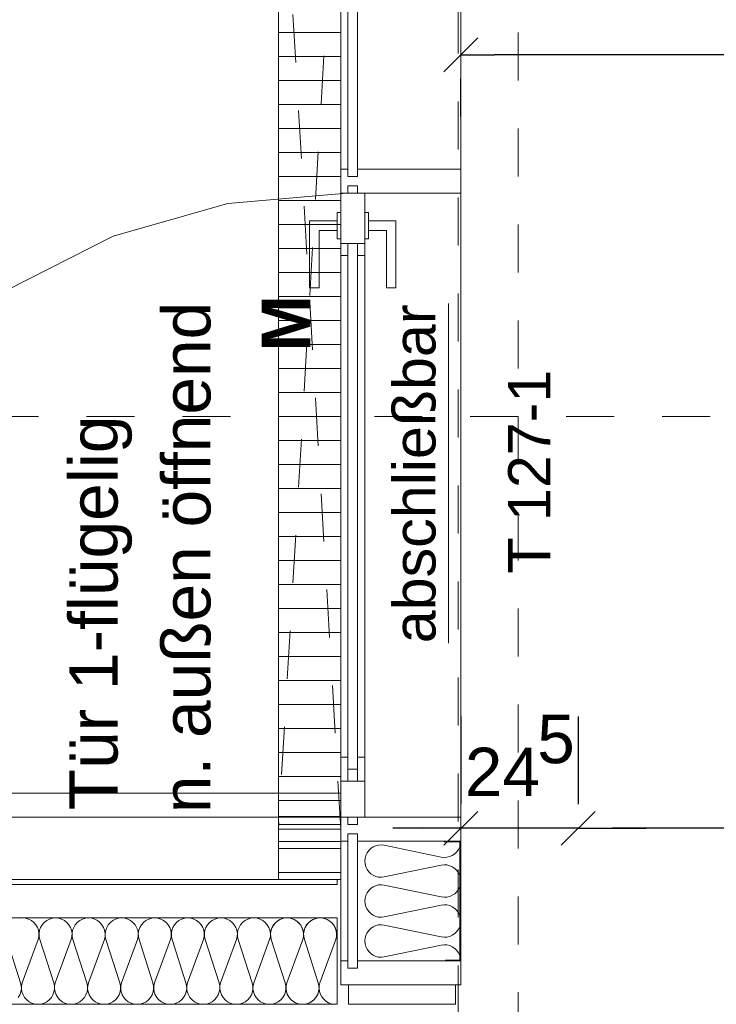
# Model space of a CAD drawing. Header units: metres. Extents: x -45.2 to 14.3, y -31.8 to 10.2.
# Tile 17 of 152: x -37.5 to -36, y -16.1 to -14. Entities that reach past the tile are written whole.
import ezdxf

# ---------------------------------------------------------------- set-up
doc = ezdxf.new("R2010")
doc.units = ezdxf.units.M
doc.header["$LTSCALE"] = 0.05
for name, pattern in [('1600.2032', [1.6, 0.8, -0.8]), ('ISO-07 Punktiert', [0.889, 0.127, -0.762]), ('Raster 01', [2, 1, -1]), ('VW-01 Strichlinie kurz', [2, 1, -1])]:
    doc.linetypes.add(name, pattern=pattern)
doc.layers.get('0').update_dxf_attribs({"lineweight": 25})
for name, color, linetype, lineweight in [('013_Beton und Stahlbetonarbeiten-000 Unterzüge', 7, 'ISO-07 Punktiert', 13), ('030_Sonnenschutzarbeiten-Kasten+Behang', 7, 'Continuous', 5), ('030_Sonnenschutzarbeiten-Motor', 7, 'Continuous', 5), ('031_Metallbauarbeiten-340 Innentüren _ Elemente', 7, 'Continuous', 9), ('AV1-Einrichtung Bemaßung', 7, 'Continuous', 9)]:
    doc.layers.add(name, color=color, linetype=linetype, lineweight=lineweight)
for name, color, linetype, lineweight, true_color in [('014_Fassadenarbeiten-330 mineralische Dämmung', 7, 'Continuous', 9, 0x666666), ('021_DA-Brüstungsrinne', 7, 'Continuous', 9, 0xaaaaaa), ('030_Sonnenschutzarbeiten-Grundriss', 7, 'Continuous', 13, 0x555555), ('032_Metallarbeiten-abschließbar', 7, 'Continuous', 13, 0x444444), ('032_Metallarbeiten-Fenster', 7, 'Continuous', 13, 0x444444), ('032_Metallarbeiten-PR_Fassade', 7, 'Continuous', 13, 0x444444), ('AV1-Raster', 7, 'Raster 01', 9, 0xa6a6a6)]:
    doc.layers.add(name, color=color, linetype=linetype, lineweight=lineweight, true_color=true_color)
doc.styles.add('Arial', font='arial.ttf')
doc.styles.add('Arial (bold)', font='arialbd.ttf')

msp = doc.modelspace()

# ---------------------------------------------------------------- linework, layer by layer
at = {"color": 0, "linetype": 'Continuous', "lineweight": 15}
for p, q in [((-36.6054, -14.132), (-36.5346, -14.0613)), ((-36.5346, -15.6729), (-36.6054, -15.7436)), ((-36.3604, -15.7436), (-36.2896, -15.6729)), ((-36.3604, -15.7436), (-36.2896, -15.6729))]:
    msp.add_line(p, q, dxfattribs=at)
at = {"color": 0, "linetype": 'ByBlock', "lineweight": -2}
for p, q in [((-36.57, -14.0966), (-36.4993, -14.0966)), ((-36.57, -15.7082), (-36.6407, -15.7082)), ((-36.325, -15.7082), (-36.2543, -15.7082)), ((-36.325, -15.7082), (-36.2543, -15.7082))]:
    msp.add_line(p, q, dxfattribs=at)
at = {"layer": '013_Beton und Stahlbetonarbeiten-000 Unterzüge', "linetype": 'VW-01 Strichlinie kurz'}
msp.add_line((-36.575, -16.0943), (-36.575, -5.525), dxfattribs=at)
at = {"layer": '014_Fassadenarbeiten-330 mineralische Dämmung'}
for points in [[(-36.57, -15.9846), (-36.5705, -15.9786), (-36.5721, -15.9728), (-36.5747, -15.9674), (-36.5782, -15.9625), (-36.5825, -15.9584), (-36.5875, -15.955), (-36.5929, -15.9526), (-36.5988, -15.9511), (-36.6048, -15.9508), (-36.6107, -15.9515), (-36.7293, -15.9761), (-36.7293, -15.9761), (-36.7352, -15.9768), (-36.7412, -15.9765), (-36.7471, -15.975), (-36.7525, -15.9726), (-36.7575, -15.9693), (-36.7618, -15.9651), (-36.7653, -15.9602), (-36.7679, -15.9548), (-36.7695, -15.949), (-36.77, -15.943), (-36.77, -15.943), (-36.7695, -15.937), (-36.7679, -15.9312), (-36.7653, -15.9258), (-36.7618, -15.9209), (-36.7575, -15.9168), (-36.7525, -15.9134), (-36.7471, -15.911), (-36.7412, -15.9095), (-36.7352, -15.9092), (-36.7293, -15.9099), (-36.6107, -15.9345), (-36.6107, -15.9345), (-36.6048, -15.9352), (-36.5988, -15.9349), (-36.5929, -15.9334), (-36.5875, -15.931), (-36.5825, -15.9277), (-36.5782, -15.9235), (-36.5747, -15.9186), (-36.5721, -15.9132), (-36.5705, -15.9074), (-36.57, -15.9014), (-36.57, -15.9014), (-36.5705, -15.8954), (-36.5721, -15.8896), (-36.5747, -15.8842), (-36.5782, -15.8793), (-36.5825, -15.8752), (-36.5875, -15.8718), (-36.5929, -15.8694), (-36.5988, -15.8679), (-36.6048, -15.8676), (-36.6107, -15.8683), (-36.7293, -15.8929), (-36.7293, -15.8929), (-36.7352, -15.8936), (-36.7412, -15.8933), (-36.7471, -15.8918), (-36.7525, -15.8894), (-36.7575, -15.8861), (-36.7618, -15.8819), (-36.7653, -15.877), (-36.7679, -15.8716), (-36.7695, -15.8658), (-36.77, -15.8598), (-36.77, -15.8598), (-36.7695, -15.8538), (-36.7679, -15.848), (-36.7653, -15.8426), (-36.7618, -15.8377), (-36.7575, -15.8336), (-36.7525, -15.8302), (-36.7471, -15.8278), (-36.7412, -15.8263), (-36.7352, -15.826), (-36.7293, -15.8267), (-36.6107, -15.8513), (-36.6107, -15.8513), (-36.6048, -15.852), (-36.5988, -15.8517), (-36.5929, -15.8502), (-36.5875, -15.8478), (-36.5825, -15.8445), (-36.5782, -15.8403), (-36.5747, -15.8354), (-36.5721, -15.83), (-36.5705, -15.8242), (-36.57, -15.8182), (-36.57, -15.8182), (-36.5705, -15.8122), (-36.5721, -15.8064), (-36.5747, -15.801), (-36.5782, -15.7961), (-36.5825, -15.7919), (-36.5875, -15.7886), (-36.5929, -15.7862), (-36.5988, -15.7847), (-36.6048, -15.7844), (-36.6107, -15.7851), (-36.7293, -15.8097), (-36.7293, -15.8097), (-36.7352, -15.8104), (-36.7412, -15.8101), (-36.7471, -15.8086), (-36.7525, -15.8062), (-36.7575, -15.8029), (-36.7618, -15.7987), (-36.7653, -15.7938), (-36.7679, -15.7884), (-36.7695, -15.7826), (-36.77, -15.7766), (-36.77, -15.7766), (-36.7695, -15.7706), (-36.7679, -15.7648), (-36.7653, -15.7594), (-36.7618, -15.7545), (-36.7575, -15.7503), (-36.7525, -15.747), (-36.7471, -15.7446), (-36.7412, -15.7431), (-36.7352, -15.7428), (-36.7293, -15.7435), (-36.6107, -15.7681), (-36.6107, -15.7681), (-36.6048, -15.7688), (-36.5988, -15.7685), (-36.5929, -15.767), (-36.5875, -15.7646), (-36.5825, -15.7613), (-36.5782, -15.7571), (-36.5747, -15.7522), (-36.5721, -15.7468), (-36.5705, -15.741), (-36.57, -15.735)], [(-36.8304, -15.94), (-36.829, -15.9337), (-36.8288, -15.9272), (-36.8298, -15.9208), (-36.832, -15.9147), (-36.8353, -15.9092), (-36.8396, -15.9043), (-36.8447, -15.9003), (-36.8505, -15.8974), (-36.8567, -15.8956), (-36.8632, -15.895), (-36.8696, -15.8956), (-36.8758, -15.8974), (-36.8816, -15.9003), (-36.8867, -15.9043), (-36.891, -15.9092), (-36.8943, -15.9147), (-36.8965, -15.9208), (-36.8975, -15.9272), (-36.8973, -15.9337), (-36.8959, -15.94), (-36.867, -16.03), (-36.867, -16.03), (-36.8656, -16.0363), (-36.8654, -16.0428), (-36.8665, -16.0492), (-36.8687, -16.0553), (-36.872, -16.0608), (-36.8762, -16.0657), (-36.8814, -16.0697), (-36.8871, -16.0726), (-36.8934, -16.0744), (-36.8998, -16.075), (-36.9062, -16.0744), (-36.9125, -16.0726), (-36.9182, -16.0697), (-36.9234, -16.0657), (-36.9276, -16.0608), (-36.9309, -16.0553), (-36.9332, -16.0492), (-36.9342, -16.0428), (-36.934, -16.0363), (-36.9326, -16.03), (-36.8993, -15.94), (-36.8993, -15.94), (-36.8979, -15.9337), (-36.8977, -15.9272), (-36.8988, -15.9208), (-36.901, -15.9147), (-36.9043, -15.9092), (-36.9085, -15.9043), (-36.9137, -15.9003), (-36.9194, -15.8974), (-36.9257, -15.8956), (-36.9321, -15.895), (-36.9385, -15.8956), (-36.9448, -15.8974), (-36.9505, -15.9003), (-36.9557, -15.9043), (-36.9599, -15.9092), (-36.9632, -15.9147), (-36.9654, -15.9208), (-36.9665, -15.9272), (-36.9663, -15.9337), (-36.9649, -15.94), (-36.936, -16.03), (-36.936, -16.03), (-36.9346, -16.0363), (-36.9344, -16.0428), (-36.9354, -16.0492), (-36.9376, -16.0553), (-36.9409, -16.0608), (-36.9452, -16.0657), (-36.9503, -16.0697), (-36.9561, -16.0726), (-36.9623, -16.0744), (-36.9687, -16.075), (-36.9752, -16.0744), (-36.9814, -16.0726), (-36.9872, -16.0697), (-36.9923, -16.0657), (-36.9966, -16.0608), (-36.9999, -16.0553), (-37.0021, -16.0492), (-37.0031, -16.0428), (-37.0029, -16.0363), (-37.0015, -16.03), (-36.9683, -15.94), (-36.9683, -15.94), (-36.9669, -15.9337), (-36.9667, -15.9272), (-36.9677, -15.9208), (-36.9699, -15.9147), (-36.9732, -15.9092), (-36.9775, -15.9043), (-36.9826, -15.9003), (-36.9884, -15.8974), (-36.9946, -15.8956), (-37.001, -15.895), (-37.0075, -15.8956), (-37.0137, -15.8974), (-37.0195, -15.9003), (-37.0246, -15.9043), (-37.0289, -15.9092), (-37.0322, -15.9147), (-37.0344, -15.9208), (-37.0354, -15.9272), (-37.0352, -15.9337), (-37.0338, -15.94), (-37.0049, -16.03), (-37.0049, -16.03), (-37.0035, -16.0363), (-37.0033, -16.0428), (-37.0043, -16.0492), (-37.0065, -16.0553), (-37.0098, -16.0608), (-37.0141, -16.0657), (-37.0193, -16.0697), (-37.025, -16.0726), (-37.0312, -16.0744), (-37.0377, -16.075), (-37.0441, -16.0744), (-37.0504, -16.0726), (-37.0561, -16.0697), (-37.0612, -16.0657), (-37.0655, -16.0608), (-37.0688, -16.0553), (-37.071, -16.0492), (-37.0721, -16.0428), (-37.0719, -16.0363), (-37.0705, -16.03), (-37.0372, -15.94), (-37.0372, -15.94), (-37.0358, -15.9337), (-37.0356, -15.9272), (-37.0366, -15.9208), (-37.0388, -15.9147), (-37.0422, -15.9092), (-37.0464, -15.9043), (-37.0516, -15.9003), (-37.0573, -15.8974), (-37.0635, -15.8956), (-37.07, -15.895), (-37.0764, -15.8956), (-37.0827, -15.8974), (-37.0884, -15.9003), (-37.0935, -15.9043), (-37.0978, -15.9092), (-37.1011, -15.9147), (-37.1033, -15.9208), (-37.1044, -15.9272), (-37.1042, -15.9337), (-37.1028, -15.94), (-37.0739, -16.03), (-37.0739, -16.03), (-37.0725, -16.0363), (-37.0723, -16.0428), (-37.0733, -16.0492), (-37.0755, -16.0553), (-37.0788, -16.0608), (-37.0831, -16.0657), (-37.0882, -16.0697), (-37.094, -16.0726), (-37.1002, -16.0744), (-37.1066, -16.075), (-37.1131, -16.0744), (-37.1193, -16.0726), (-37.1251, -16.0697), (-37.1302, -16.0657), (-37.1345, -16.0608), (-37.1378, -16.0553), (-37.14, -16.0492), (-37.141, -16.0428), (-37.1408, -16.0363), (-37.1394, -16.03), (-37.1062, -15.94), (-37.1062, -15.94), (-37.1048, -15.9337), (-37.1046, -15.9272), (-37.1056, -15.9208), (-37.1078, -15.9147), (-37.1111, -15.9092), (-37.1154, -15.9043), (-37.1205, -15.9003), (-37.1263, -15.8974), (-37.1325, -15.8956), (-37.1389, -15.895), (-37.1454, -15.8956), (-37.1516, -15.8974), (-37.1574, -15.9003), (-37.1625, -15.9043), (-37.1668, -15.9092), (-37.1701, -15.9147), (-37.1723, -15.9208), (-37.1733, -15.9272), (-37.1731, -15.9337), (-37.1717, -15.94), (-37.1428, -16.03), (-37.1428, -16.03), (-37.1414, -16.0363), (-37.1412, -16.0428), (-37.1422, -16.0492), (-37.1444, -16.0553), (-37.1477, -16.0608), (-37.152, -16.0657), (-37.1571, -16.0697), (-37.1629, -16.0726), (-37.1691, -16.0744), (-37.1756, -16.075), (-37.182, -16.0744), (-37.1882, -16.0726), (-37.194, -16.0697), (-37.1991, -16.0657), (-37.2034, -16.0608), (-37.2067, -16.0553), (-37.2089, -16.0492), (-37.21, -16.0428), (-37.2098, -16.0363), (-37.2084, -16.03), (-37.1751, -15.94), (-37.1751, -15.94), (-37.1737, -15.9337), (-37.1735, -15.9272), (-37.1745, -15.9208), (-37.1767, -15.9147), (-37.18, -15.9092), (-37.1843, -15.9043), (-37.1894, -15.9003), (-37.1952, -15.8974), (-37.2014, -15.8956), (-37.2079, -15.895), (-37.2143, -15.8956), (-37.2205, -15.8974), (-37.2263, -15.9003), (-37.2314, -15.9043), (-37.2357, -15.9092), (-37.239, -15.9147), (-37.2412, -15.9208), (-37.2422, -15.9272), (-37.2421, -15.9337), (-37.2407, -15.94), (-37.2117, -16.03), (-37.2117, -16.03), (-37.2103, -16.0363), (-37.2102, -16.0428), (-37.2112, -16.0492), (-37.2134, -16.0553), (-37.2167, -16.0608), (-37.221, -16.0657), (-37.2261, -16.0697), (-37.2319, -16.0726), (-37.2381, -16.0744), (-37.2445, -16.075), (-37.251, -16.0744), (-37.2572, -16.0726), (-37.263, -16.0697), (-37.2681, -16.0657), (-37.2724, -16.0608), (-37.2757, -16.0553), (-37.2779, -16.0492), (-37.2789, -16.0428), (-37.2787, -16.0363), (-37.2773, -16.03), (-37.244, -15.94), (-37.244, -15.94), (-37.2426, -15.9337), (-37.2425, -15.9272), (-37.2435, -15.9208), (-37.2457, -15.9147), (-37.249, -15.9092), (-37.2533, -15.9043), (-37.2584, -15.9003), (-37.2642, -15.8974), (-37.2704, -15.8956), (-37.2768, -15.895), (-37.2833, -15.8956), (-37.2895, -15.8974), (-37.2953, -15.9003), (-37.3004, -15.9043), (-37.3047, -15.9092), (-37.308, -15.9147), (-37.3102, -15.9208), (-37.3112, -15.9272), (-37.311, -15.9337), (-37.3096, -15.94), (-37.2807, -16.03), (-37.2807, -16.03), (-37.2793, -16.0363), (-37.2791, -16.0428), (-37.2801, -16.0492), (-37.2823, -16.0553), (-37.2856, -16.0608), (-37.2899, -16.0657), (-37.295, -16.0697), (-37.3008, -16.0726), (-37.307, -16.0744), (-37.3135, -16.075), (-37.3199, -16.0744), (-37.3261, -16.0726), (-37.3319, -16.0697), (-37.337, -16.0657), (-37.3413, -16.0608), (-37.3446, -16.0553), (-37.3468, -16.0492), (-37.3478, -16.0428), (-37.3477, -16.0363), (-37.3463, -16.03), (-37.313, -15.94), (-37.313, -15.94), (-37.3116, -15.9337), (-37.3114, -15.9272), (-37.3124, -15.9208), (-37.3146, -15.9147), (-37.3179, -15.9092), (-37.3222, -15.9043), (-37.3273, -15.9003), (-37.3331, -15.8974), (-37.3393, -15.8956), (-37.3458, -15.895), (-37.3522, -15.8956), (-37.3584, -15.8974), (-37.3642, -15.9003), (-37.3693, -15.9043), (-37.3736, -15.9092), (-37.3769, -15.9147), (-37.3791, -15.9208), (-37.3801, -15.9272), (-37.38, -15.9337), (-37.3786, -15.94), (-37.3496, -16.03), (-37.3496, -16.03), (-37.3482, -16.0363), (-37.348, -16.0428), (-37.3491, -16.0492), (-37.3513, -16.0553), (-37.3546, -16.0608), (-37.3589, -16.0657), (-37.364, -16.0697), (-37.3697, -16.0726), (-37.376, -16.0744), (-37.3824, -16.075), (-37.3889, -16.0744), (-37.3951, -16.0726), (-37.4009, -16.0697), (-37.406, -16.0657), (-37.4103, -16.0608), (-37.4136, -16.0553), (-37.4158, -16.0492), (-37.4168, -16.0428), (-37.4166, -16.0363), (-37.4152, -16.03), (-37.3819, -15.94), (-37.3819, -15.94), (-37.3805, -15.9337), (-37.3803, -15.9272), (-37.3814, -15.9208), (-37.3836, -15.9147), (-37.3869, -15.9092), (-37.3912, -15.9043), (-37.3963, -15.9003), (-37.4021, -15.8974), (-37.4083, -15.8956), (-37.4147, -15.895), (-37.4212, -15.8956), (-37.4274, -15.8974), (-37.4331, -15.9003), (-37.4383, -15.9043), (-37.4426, -15.9092), (-37.4459, -15.9147), (-37.4481, -15.9208), (-37.4491, -15.9272), (-37.4489, -15.9337), (-37.4475, -15.94), (-37.4186, -16.03), (-37.4186, -16.03), (-37.4172, -16.0363), (-37.417, -16.0428), (-37.418, -16.0492), (-37.4202, -16.0553), (-37.4235, -16.0608), (-37.4278, -16.0657), (-37.4329, -16.0697), (-37.4387, -16.0726), (-37.4449, -16.0744), (-37.4514, -16.075), (-37.4578, -16.0744), (-37.464, -16.0726), (-37.4698, -16.0697), (-37.4749, -16.0657), (-37.4792, -16.0608), (-37.4825, -16.0553), (-37.4847, -16.0492), (-37.4857, -16.0428), (-37.4855, -16.0363), (-37.4841, -16.03), (-37.4509, -15.94), (-37.4509, -15.94), (-37.4495, -15.9337), (-37.4493, -15.9272), (-37.4503, -15.9208), (-37.4525, -15.9147), (-37.4558, -15.9092), (-37.4601, -15.9043), (-37.4652, -15.9003), (-37.471, -15.8974), (-37.4772, -15.8956), (-37.4837, -15.895), (-37.4901, -15.8956)], [(-36.9649, -15.94), (-36.9662, -15.934), (-36.9665, -15.9278), (-36.9657, -15.9217), (-36.9637, -15.9159), (-36.9608, -15.9104), (-36.957, -15.9056), (-36.9523, -15.9016), (-36.9523, -15.9016), (-36.947, -15.8984), (-36.9413, -15.8962), (-36.9352, -15.8951), (-36.929, -15.8951), (-36.9229, -15.8962), (-36.9172, -15.8984), (-36.9119, -15.9016), (-36.9119, -15.9016), (-36.9072, -15.9056), (-36.9034, -15.9104), (-36.9005, -15.9159), (-36.8985, -15.9217), (-36.8977, -15.9278), (-36.898, -15.934), (-36.8993, -15.94), (-36.9326, -16.03), (-36.9326, -16.03), (-36.9339, -16.036), (-36.9342, -16.0422), (-36.9334, -16.0483), (-36.9315, -16.0542), (-36.9285, -16.0596), (-36.9247, -16.0644), (-36.92, -16.0685), (-36.92, -16.0685), (-36.9147, -16.0716), (-36.909, -16.0738), (-36.9029, -16.0749), (-36.8967, -16.0749), (-36.8906, -16.0738), (-36.8849, -16.0716), (-36.8796, -16.0685), (-36.8796, -16.0685), (-36.8749, -16.0644), (-36.8711, -16.0596), (-36.8681, -16.0542), (-36.8662, -16.0483), (-36.8654, -16.0422), (-36.8657, -16.036), (-36.867, -16.03), (-36.8959, -15.94), (-36.8959, -15.94), (-36.8973, -15.934), (-36.8976, -15.9278), (-36.8967, -15.9217), (-36.8948, -15.9159), (-36.8919, -15.9104), (-36.888, -15.9056), (-36.8834, -15.9016), (-36.8834, -15.9016), (-36.8781, -15.8984), (-36.8723, -15.8962), (-36.8662, -15.8951), (-36.8601, -15.8951), (-36.854, -15.8962), (-36.8482, -15.8984), (-36.8429, -15.9016), (-36.8429, -15.9016), (-36.8383, -15.9056), (-36.8344, -15.9104), (-36.8315, -15.9159), (-36.8296, -15.9217), (-36.8288, -15.9278), (-36.829, -15.934), (-36.8304, -15.94), (-36.8636, -16.03), (-36.8636, -16.03), (-36.865, -16.036), (-36.8653, -16.0422), (-36.8644, -16.0484), (-36.8625, -16.0542), (-36.8595, -16.0597), (-36.8556, -16.0645), (-36.8509, -16.0686), (-36.8456, -16.0717), (-36.8398, -16.0738), (-36.8337, -16.0749), (-36.8275, -16.0748)], [(-36.8275, -15.9384), (-36.8285, -15.9324), (-36.8285, -15.9264), (-36.8275, -15.9205)], [(-37.5164, -15.94), (-37.4875, -16.03), (-37.4875, -16.03), (-37.4861, -16.0363), (-37.4859, -16.0428), (-37.487, -16.0492), (-37.4892, -16.0553), (-37.4925, -16.0608)]]:
    msp.add_lwpolyline(points, dxfattribs=at)
msp.add_lwpolyline([(-36.8275, -16.075), (-36.8275, -15.895), (-39.455, -15.895), (-39.455, -21.905), (-39.15, -21.905), (-39.15, -21.725), (-39.275, -21.725), (-39.275, -16.075)], close=True, dxfattribs=at)
at = {"layer": '021_DA-Brüstungsrinne', "color": 7, "linetype": 'Continuous', "lineweight": 9}
for p, q in [((-36.95, -14.05), (-36.82, -14.05)), ((-36.95, -14.1), (-36.82, -14.1)), ((-36.95, -14.15), (-36.82, -14.15)), ((-36.95, -14.2), (-36.82, -14.2)), ((-36.95, -14.25), (-36.82, -14.25)), ((-36.95, -14.3), (-36.82, -14.3)), ((-36.95, -14.35), (-36.82, -14.35)), ((-36.95, -14.4), (-36.82, -14.4)), ((-36.95, -14.45), (-36.82, -14.45)), ((-36.95, -14.5), (-36.82, -14.5)), ((-36.95, -14.55), (-36.82, -14.55)), ((-36.95, -14.6), (-36.82, -14.6)), ((-36.95, -14.65), (-36.82, -14.65)), ((-36.95, -14.7), (-36.82, -14.7)), ((-36.95, -14.75), (-36.82, -14.75)), ((-36.95, -14.8), (-36.82, -14.8)), ((-36.95, -14.85), (-36.82, -14.85)), ((-36.95, -14.9), (-36.82, -14.9)), ((-36.95, -14.95), (-36.82, -14.95)), ((-36.95, -15), (-36.82, -15)), ((-36.95, -15.05), (-36.82, -15.05)), ((-36.95, -15.1), (-36.82, -15.1)), ((-36.95, -15.15), (-36.82, -15.15)), ((-36.95, -15.2), (-36.82, -15.2)), ((-36.95, -15.25), (-36.82, -15.25)), ((-36.95, -15.3), (-36.82, -15.3)), ((-36.95, -15.35), (-36.82, -15.35)), ((-36.95, -15.4), (-36.82, -15.4)), ((-36.95, -15.45), (-36.82, -15.45)), ((-36.95, -15.5), (-36.82, -15.5)), ((-36.95, -15.55), (-36.82, -15.55)), ((-36.95, -15.6), (-36.82, -15.6)), ((-36.95, -15.65), (-36.82, -15.65)), ((-36.95, -15.7), (-36.82, -15.7)), ((-36.95, -15.75), (-36.82, -15.75)), ((-36.95, -15.8), (-36.82, -15.8))]:
    msp.add_line(p, q, dxfattribs=at)
at = {"layer": '021_DA-Brüstungsrinne'}
msp.add_lwpolyline([(-36.95, -5.785), (-36.82, -5.785), (-36.82, -15.815), (-36.95, -15.815)], close=True, dxfattribs=at)
at = {"layer": '030_Sonnenschutzarbeiten-Grundriss', "color": 251, "true_color": 0x555555}
for points in [[(-36.95, -15.684), (-36.82, -15.684), (-36.82, -15.71), (-36.95, -15.71)], [(-36.95, -15.71), (-36.82, -15.71), (-36.82, -15.736), (-36.95, -15.736)]]:
    msp.add_lwpolyline(points, close=True, dxfattribs=at)
at = {"layer": '030_Sonnenschutzarbeiten-Kasten+Behang', "color": 1, "linetype": '1600.2032', "lineweight": 18, "true_color": 0xff0000}
for p, q in [((-36.82, -13.5), (-36.95, -15.71)), ((-36.82, -15.71), (-36.95, -13.5))]:
    msp.add_line(p, q, dxfattribs=at)
msp.add_lwpolyline([(-36.95, -13.5), (-36.82, -13.5), (-36.82, -15.71), (-36.95, -15.71)], close=True, dxfattribs=at)
at = {"layer": '032_Metallarbeiten-abschließbar', "color": 12, "linetype": 'Continuous', "true_color": 0xdd0000}
msp.add_line((-36.5952, -15.3227), (-36.5952, -14.6151), dxfattribs=at)
at = {"layer": '032_Metallarbeiten-PR_Fassade', "color": 251, "true_color": 0x555555}
for points in [[(-36.57, -16.0346), (-36.82, -16.0346), (-36.82, -5.5654), (-36.57, -5.5654)], [(-36.805, -13.511), (-36.785, -13.511), (-36.785, -14.35), (-36.805, -14.35)], [(-36.785, -14.35), (-36.785, -14.335), (-36.57, -14.335), (-36.57, -14.385), (-36.785, -14.385), (-36.785, -14.37), (-36.805, -14.37), (-36.805, -14.385), (-36.82, -14.385), (-36.82, -14.335), (-36.805, -14.335), (-36.805, -14.35)], [(-36.82, -14.385), (-36.77, -14.385), (-36.77, -14.515), (-36.785, -14.515), (-36.785, -14.49), (-36.805, -14.49), (-36.805, -14.515), (-36.82, -14.515)], [(-36.8275, -14.425), (-36.82, -14.425), (-36.82, -14.48), (-36.8275, -14.48)], [(-36.77, -14.425), (-36.7625, -14.425), (-36.7625, -14.48), (-36.77, -14.48)], [(-36.8275, -14.4425), (-36.8275, -14.4625), (-36.865, -14.4625), (-36.865, -14.5825), (-36.885, -14.5825), (-36.885, -14.4425)], [(-36.7625, -14.4425), (-36.7625, -14.4625), (-36.725, -14.4625), (-36.725, -14.5825), (-36.705, -14.5825), (-36.705, -14.4425)], [(-36.82, -14.49), (-36.77, -14.49), (-36.77, -15.61), (-36.82, -15.61)], [(-36.805, -14.49), (-36.785, -14.49), (-36.785, -15.61), (-36.805, -15.61)], [(-36.82, -15.685), (-36.77, -15.685), (-36.77, -15.56), (-36.785, -15.56), (-36.785, -15.585), (-36.805, -15.585), (-36.805, -15.56), (-36.82, -15.56)], [(-36.785, -15.7), (-36.785, -15.685), (-36.57, -15.685), (-36.57, -15.735), (-36.785, -15.735), (-36.785, -15.72), (-36.805, -15.72), (-36.805, -15.735), (-36.82, -15.735), (-36.82, -15.685), (-36.805, -15.685), (-36.805, -15.7)], [(-36.805, -15.9996), (-36.785, -15.9996), (-36.785, -15.72), (-36.805, -15.72)], [(-38.94, -15.815), (-36.8275, -15.815), (-36.8275, -15.825), (-38.94, -15.825)], [(-36.82, -16.0346), (-36.82, -15.9846), (-36.805, -15.9846), (-36.805, -15.9996), (-36.785, -15.9996), (-36.785, -15.9846), (-36.57, -15.9846), (-36.57, -16.0346)], [(-36.82, -16.0346), (-36.82, -15.9846), (-36.805, -15.9846), (-36.805, -15.9996), (-36.785, -15.9996), (-36.785, -15.9846), (-36.57, -15.9846), (-36.57, -16.0346)], [(-36.8042, -16.0346), (-36.5809, -16.0346), (-36.5809, -16.0746), (-36.8042, -16.0746)]]:
    msp.add_lwpolyline(points, close=True, dxfattribs=at)
at = {"layer": '032_Metallarbeiten-PR_Fassade'}
msp.add_lwpolyline([(-36.8076, -14.3851), (-37.0554, -14.4065), (-37.2946, -14.4747), (-37.5164, -14.5873), (-37.7128, -14.74), (-37.8764, -14.9274), (-38.0014, -15.1425), (-38.0831, -15.3774), (-38.1185, -15.6236)], dxfattribs=at)
for points in [[(-38.1185, -15.635), (-36.82, -15.635), (-36.82, -15.685), (-38.1185, -15.685)], [(-36.602, -15.9831), (-36.5715, -15.9831), (-36.5715, -15.7365), (-36.6048, -15.7365), (-36.6048, -15.735), (-36.57, -15.735), (-36.57, -15.9846), (-36.602, -15.9846)]]:
    msp.add_lwpolyline(points, close=True, dxfattribs=at)
at = {"layer": 'AV1-Einrichtung Bemaßung', "color": 0, "lineweight": -2}
for p, q in [((-33.9707, -14.0966), (-36.4993, -14.0966)), ((-36.57, -14.225), (-36.57, -14.1466)), ((-36.57, -15.475), (-36.57, -15.6582)), ((-36.325, -15.475), (-36.325, -15.6582)), ((-36.325, -15.475), (-36.325, -15.6582)), ((-36.6407, -15.7082), (-36.7114, -15.7082)), ((-36.325, -15.7082), (-36.57, -15.7082)), ((-36.2543, -15.7082), (-36.1836, -15.7082)), ((-35.2957, -15.7082), (-36.2543, -15.7082))]:
    msp.add_line(p, q, dxfattribs=at)
at = {"layer": 'AV1-Raster'}
for p, q in [((-36.45, -22.95), (-36.45, 1.35)), ((1.35, -14.85), (-40.5, -14.85))]:
    msp.add_line(p, q, dxfattribs=at)
at = {"layer": 'Defpoints', "color": 0, "lineweight": 0}
for p, q in [((-36.57, -14.0966), (-36.57, -14.0966)), ((-36.82, -14.36), (-36.82, -14.36)), ((-36.82, -14.36), (-36.82, -14.36)), ((-36.82, -15.71), (-36.82, -15.71)), ((-36.82, -15.71), (-36.82, -15.71)), ((-36.82, -15.71), (-36.82, -15.71)), ((-36.65, -15.71), (-36.65, -15.71)), ((-36.65, -15.71), (-36.65, -15.71)), ((-36.57, -15.7082), (-36.57, -15.7082)), ((-36.325, -15.7082), (-36.325, -15.7082)), ((-36.57, -15.975), (-36.57, -15.975)), ((-36.325, -15.975), (-36.325, -15.975)), ((-36.325, -15.975), (-36.325, -15.975)), ((-36.82, -16.0096), (-36.82, -16.0096))]:
    msp.add_line(p, q, dxfattribs=at)

# ---------------------------------------------------------------- texts
at = {"layer": '030_Sonnenschutzarbeiten-Motor', "color": 255, "insert": (-36.8838, -14.7146), "char_height": 0.1009, "attachment_point": 7, "rotation": 90, "style": 'Arial (bold)'}
msp.add_mtext('M', dxfattribs=at)
at = {"layer": '031_Metallbauarbeiten-340 Innentüren _ Elemente', "insert": (-36.3829, -15.1776), "char_height": 0.08826, "attachment_point": 7, "rotation": 90, "style": 'Arial'}
msp.add_mtext('T 127-1', dxfattribs=at)
at = {"layer": '032_Metallarbeiten-abschließbar', "color": 12, "true_color": 0xdd0000, "insert": (-36.6213, -15.3227), "char_height": 0.088263, "attachment_point": 7, "rotation": 90, "style": 'Arial'}
msp.add_mtext('abschließbar', dxfattribs=at)
at = {"layer": '032_Metallarbeiten-Fenster', "color": 5, "true_color": 0x0000ff, "char_height": 0.100872, "attachment_point": 7, "rotation": 90, "style": 'Arial'}
for s, insert in [('n. außen öffnend', (-37.0903, -15.6767)), ('Tür 1-flügelig', (-37.2549, -15.6707))]:
    msp.add_mtext(s, dxfattribs=dict(at, insert=insert))
at = {"layer": 'AV1-Einrichtung Bemaßung', "color": 0, "attachment_point": 7, "style": 'Arial'}
for s, insert, char_height in [('5', (-36.4105, -15.574), 0.1009), ('24', (-36.5614, -15.6412), 0.10087)]:
    msp.add_mtext(s, dxfattribs=dict(at, insert=insert, char_height=char_height))

doc.saveas('drawing.dxf')
